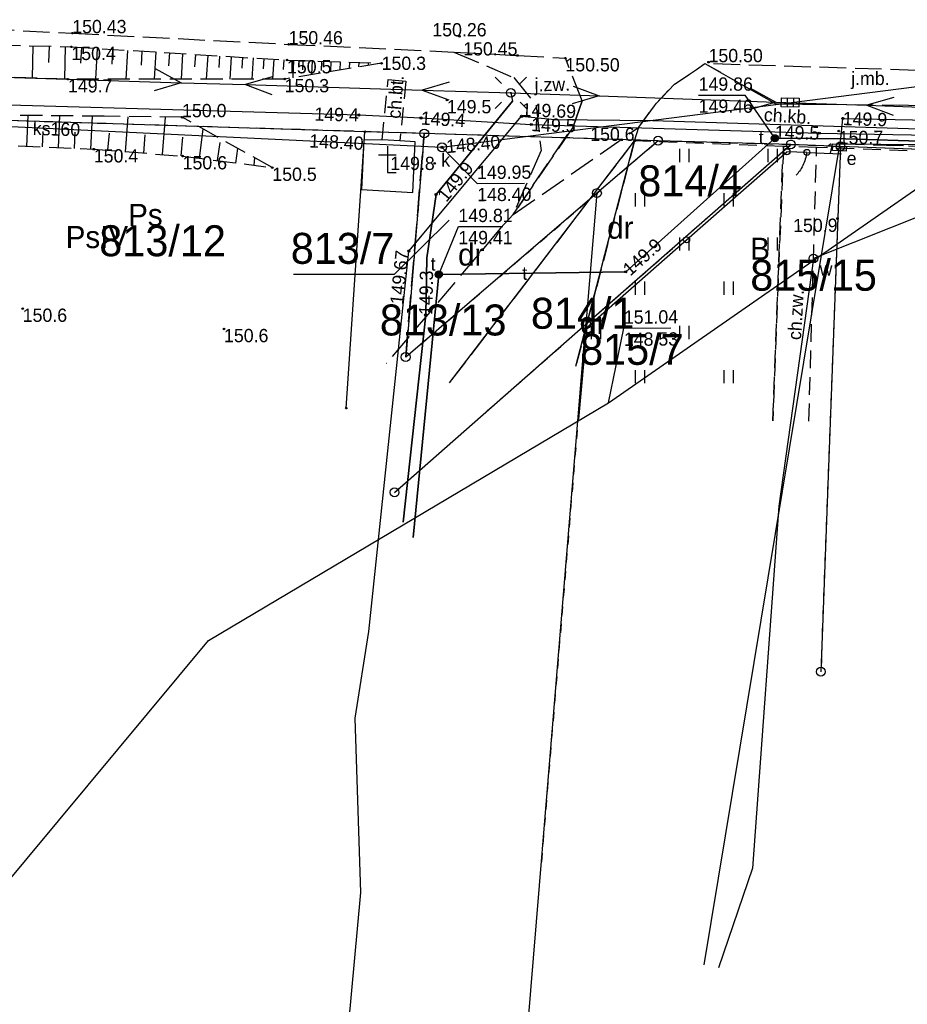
# Model space of a CAD drawing. Extents: x 7582895 to 7584772, y 6020395 to 6021139.
# Tile 10 of 49: x 7583732 to 7583782, y 6020641 to 6020697. Entities that reach past the tile are written whole.
import ezdxf
from ezdxf.enums import TextEntityAlignment as Align

# ---------------------------------------------------------------- set-up
doc = ezdxf.new("R2010")
doc.units = 0
for name, pattern in [('1_1', [0]), ('1_14', [1, -1]), ('1_OTKC', [1.5, 1, -0.5]), ('1_OTKJ', [2, 1.5, -0.5]), ('1_OTKK', [0]), ('1_OTRK', [1.75, 1.25, -0.5]), ('1_OTRKG', [1.75, 1.25, -0.5]), ('1_OTZI', [1.5, 1, -0.5]), ('1_OTZT', [1.5, 1, -0.5]), ('4_SUEP_A', [0]), ('4_SUEU', [0]), ('4_SUGP', [0]), ('4_SUKP', [0]), ('4_SULO', [0]), ('4_SUPP_P', [2, 1.5, -0.5]), ('4_SUTP_A', [0]), ('4_SUWP', [0]), ('GDE', [0]), ('GUK', [2, 1.5, -0.5]), ('GUZ', [1, 0.5, -0.5])]:
    doc.linetypes.add(name, pattern=pattern)
doc.layers.get('0').update_dxf_attribs({"linetype": 'CONTINUOUS'})
for name, color, linetype in [('Dzialki', 7, 'GDE'), ('Kontury', 3, 'GUK'), ('Numery_dzialek', 7, 'CONTINUOUS'), ('Numery_konturow', 3, 'CONTINUOUS'), ('Numery_uzytkow', 3, 'CONTINUOUS'), ('OTD_T_0', 7, 'CONTINUOUS'), ('OTK_E_T_0', 7, 'CONTINUOUS'), ('OTK_E_T_1', 7, 'CONTINUOUS'), ('OTK_L_0', 7, '1_OTKJ'), ('OTK_L_1', 7, '1_OTKK'), ('OTK_L_2', 7, '1_OTKC'), ('OTO_L_0', 7, 'CONTINUOUS'), ('OTO_L_2', 7, 'CONTINUOUS'), ('OTR_L_1', 7, '1_OTRK'), ('OTR_T_0', 7, 'CONTINUOUS'), ('OTR_T_1', 7, 'CONTINUOUS'), ('OTZ_L_3', 7, '1_OTZT'), ('P_SUTP_L_0', 30, '4_SUPP_P'), ('Punkty', 7, 'CONTINUOUS'), ('SUE_E_T_3', 1, 'CONTINUOUS'), ('SUE_L_2', 1, '4_SUEU'), ('SUE_T_3', 7, 'CONTINUOUS'), ('SUEP_L_0', 1, '4_SUEP_A'), ('SUER_T_0', 1, 'CONTINUOUS'), ('SUGP_L_0', 52, '4_SUGP'), ('SUGR_T_0', 52, 'CONTINUOUS'), ('SUK_E_T_4', 36, 'CONTINUOUS'), ('SUK_T_1', 36, 'CONTINUOUS'), ('SUK_T_3', 36, 'CONTINUOUS'), ('SUKP_E_T_0', 36, 'CONTINUOUS'), ('SUKP_L_0', 36, '4_SUKP'), ('SUKR_T_0', 36, 'CONTINUOUS'), ('SUL_L_1', 7, '4_SULO'), ('SUP_E_T_1', 7, 'CONTINUOUS'), ('SUP_T_2', 7, 'CONTINUOUS'), ('SUP_T_4', 7, 'CONTINUOUS'), ('SUT_E_T_2', 30, 'CONTINUOUS'), ('SUT_T_2', 30, 'CONTINUOUS'), ('SUTP_E_T_0', 30, 'CONTINUOUS'), ('SUTP_L_0', 30, '4_SUTP_A'), ('SUTR_T_0', 30, 'CONTINUOUS'), ('SUWP_L_0', 5, '4_SUWP'), ('Uzytki', 3, 'GUZ')]:
    doc.layers.add(name, color=color, linetype=linetype)

# ---------------------------------------------------------------- blocks, each defined once
blk = doc.blocks.new('GRT')
at = {"linetype": 'CONTINUOUS'}
blk.add_circle((0, 0), 0.25, dxfattribs=at)
blk = doc.blocks.new('GRO')
at = {"linetype": 'CONTINUOUS'}
blk.add_circle((0, 0), 0.045, dxfattribs=at)
blk = doc.blocks.new('1_OTDF')
at = {"linetype": 'CONTINUOUS'}
for p, q in [((0, 1.5), (0, 0)), ((-0.5, 1), (0.5, 1)), ((0, 0), (0.5, 0))]:
    blk.add_line(p, q, dxfattribs=at)
blk = doc.blocks.new('1_OTRN')
at = {"linetype": 'CONTINUOUS'}
blk.add_circle((0, 0), 0.045, dxfattribs=at)
blk = doc.blocks.new('1_OTRS')
at = {"linetype": 'CONTINUOUS'}
blk.add_circle((0, 0), 0.045, dxfattribs=at)
blk = doc.blocks.new('1_OTZT')
at = {"linetype": 'CONTINUOUS'}
for p, q in [((-0.2625, -0.375), (-0.2625, 0.375)), ((0.2625, -0.375), (0.2625, 0.375))]:
    blk.add_line(p, q, dxfattribs=at)
blk = doc.blocks.new('4_SUEO_W')
at = {"linetype": 'CONTINUOUS'}
for p, q in [((-0.5303, 0.5303), (-0.8839, 0.8839)), ((0.5303, 0.5303), (0.8839, 0.8839)), ((-0.5303, -0.5303), (-0.8839, -0.8839)), ((0.5303, -0.5303), (0.8839, -0.8839))]:
    blk.add_line(p, q, dxfattribs=at)
blk.add_circle((0, 0), 0.025, dxfattribs=at)
blk = doc.blocks.new('4_SUPP')
at = {"linetype": 'CONTINUOUS'}
blk.add_circle((0, 0), 0.25, dxfattribs=at)
blk = doc.blocks.new('4_SUPS')
at = {"linetype": 'CONTINUOUS'}
blk.add_circle((0, 0), 0.0625, dxfattribs=at)
blk = doc.blocks.new('4_SUKK')
at = {"linetype": 'CONTINUOUS'}
for p, q in [((-0.5, -0.25), (-0.5, 0.25)), ((-0.5, 0.25), (0.5, 0.25)), ((-0.175, 0.25), (-0.175, -0.25)), ((0.175, 0.25), (0.175, -0.25)), ((0.5, 0.25), (0.5, -0.25)), ((0.5, -0.25), (-0.5, -0.25))]:
    blk.add_line(p, q, dxfattribs=at)
blk = doc.blocks.new('4_SUKS')
at = {"linetype": 'CONTINUOUS'}
blk.add_circle((0, 0), 0.25, dxfattribs=at)
blk = doc.blocks.new('4_SUPW')
at = {"linetype": 'CONTINUOUS'}
blk.add_circle((0, 0), 0.25, dxfattribs=at)
blk = doc.blocks.new('4_SUTU')
at = {"linetype": 'CONTINUOUS'}
for radius in [0.2, 0.175, 0.15, 0.125, 0.1, 0.075, 0.05, 0.025, 0.00715]:
    blk.add_circle((0, 0), radius, dxfattribs=at)

msp = doc.modelspace()

# ---------------------------------------------------------------- linework, layer by layer
at = {"layer": 'Dzialki'}
for p, q in [((7583751.44, 6020690.55), (7583722.18, 6020691.46)), ((7583750.39, 6020674.92), (7583751.44, 6020690.55)), ((7583754.8, 6020690.45), (7583751.44, 6020690.55)), ((7583754.8, 6020690.45), (7583753.75, 6020677.81)), ((7583768.02, 6020690.04), (7583754.8, 6020690.45)), ((7583768.02, 6020690.04), (7583764.56, 6020687.08)), ((7583775.52, 6020689.83), (7583768.02, 6020690.04)), ((7583763.94, 6020679.66), (7583775.52, 6020689.83)), ((7583778.33, 6020689.72), (7583775.52, 6020689.83)), ((7583778.33, 6020689.72), (7583777.22, 6020660.02)), ((7583800.32, 6020688.87), (7583778.33, 6020689.72)), ((7583764.56, 6020687.08), (7583753.75, 6020677.81)), ((7583764.56, 6020687.08), (7583763.94, 6020679.66)), ((7583753.12, 6020670.16), (7583763.94, 6020679.66)), ((7583755.6, 6020579.01), (7583763.94, 6020679.66))]:
    msp.add_line(p, q, dxfattribs=at)
at = {"layer": 'Kontury'}
for p, q in [((7583754.8, 6020690.45), (7583722.18, 6020691.46)), ((7583753.75, 6020677.81), (7583754.8, 6020690.45))]:
    msp.add_line(p, q, dxfattribs=at)
at = {"layer": 'Numery_dzialek', "linetype": 'CONTINUOUS'}
for p in [(7583756.203, 6020685.549), (7583747.413, 6020682.492)]:
    msp.add_line(p, (7583753.113, 6020682.492), dxfattribs=at)
at = {"layer": 'OTK_L_0', "linetype": '1_OTKJ'}
for p, q in [((7583720.14, 6020696.86), (7583734.9, 6020696.12)), ((7583734.9, 6020696.12), (7583747.13, 6020695.49)), ((7583747.13, 6020695.49), (7583756.48, 6020695.05)), ((7583756.48, 6020695.05), (7583760.07, 6020694.86)), ((7583756.48, 6020695.05), (7583759.86, 6020693.61)), ((7583756.48, 6020695.05), (7583760.07, 6020694.86)), ((7583760.07, 6020694.86), (7583762.78, 6020694.71)), ((7583760.07, 6020694.86), (7583762.78, 6020694.71)), ((7583763.72, 6020692.3), (7583762.78, 6020694.71)), ((7583768.94, 6020693.23), (7583770.67, 6020694.4)), ((7583800.64, 6020693.44), (7583770.67, 6020694.4)), ((7583770.67, 6020694.4), (7583774.68, 6020692.13)), ((7583759.86, 6020693.61), (7583761.13, 6020692.03)), ((7583767.92, 6020692.17), (7583768.94, 6020693.23)), ((7583763.21, 6020690.83), (7583763.72, 6020692.3)), ((7583763.72, 6020692.3), (7583763.21, 6020690.83)), ((7583766.93, 6020690.8), (7583767.92, 6020692.17)), ((7583774.68, 6020692.13), (7583795.5, 6020691.91)), ((7583761.13, 6020692.03), (7583761.4, 6020689.48)), ((7583759.82, 6020685.86), (7583763.21, 6020690.83)), ((7583763.21, 6020690.83), (7583759.82, 6020685.86)), ((7583759.82, 6020685.86), (7583766.93, 6020690.8)), ((7583766.69, 6020690.03), (7583766.93, 6020690.8)), ((7583756.23, 6020676.35), (7583766.69, 6020690.03)), ((7583763.37, 6020677.29), (7583766.69, 6020690.03)), ((7583761.4, 6020689.48), (7583759.82, 6020685.86)), ((7583759.82, 6020685.86), (7583759.11, 6020685.09)), ((7583759.11, 6020685.09), (7583752.65, 6020677.44))]:
    msp.add_line(p, q, dxfattribs=at)
at = {"layer": 'OTK_L_0', "linetype": '1_14'}
msp.add_line((7583756.23, 6020676.35), (7583766.69, 6020690.03), dxfattribs=at)
at = {"layer": 'OTK_L_1', "linetype": '1_OTKK'}
msp.add_line((7583763.37, 6020677.29), (7583766.69, 6020690.03), dxfattribs=at)
at = {"layer": 'OTK_L_2', "linetype": '1_OTKC'}
for p, q in [((7583768.94, 6020693.23), (7583770.67, 6020694.4)), ((7583770.67, 6020694.4), (7583774.68, 6020692.13)), ((7583752.42, 6020690.1), (7583752.76, 6020693.5)), ((7583752.76, 6020693.5), (7583753.76, 6020693.41)), ((7583753.76, 6020693.41), (7583753.42, 6020690.04)), ((7583767.92, 6020692.17), (7583768.94, 6020693.23)), ((7583766.93, 6020690.8), (7583767.92, 6020692.17)), ((7583774.68, 6020692.13), (7583795.5, 6020691.91)), ((7583766.69, 6020690.03), (7583766.93, 6020690.8)), ((7583753.42, 6020690.04), (7583752.42, 6020690.1)), ((7583775.1, 6020689.72), (7583766.69, 6020690.03)), ((7583775.1, 6020689.72), (7583774.51, 6020674.2)), ((7583776.98, 6020689.66), (7583775.1, 6020689.72)), ((7583776.54, 6020674.18), (7583776.98, 6020689.66)), ((7583800.09, 6020688.83), (7583776.98, 6020689.66))]:
    msp.add_line(p, q, dxfattribs=at)
at = {"layer": 'OTO_L_0'}
for p, q in [((7583751.38, 6020690.07), (7583751.25, 6020687.28)), ((7583752.42, 6020690.1), (7583751.38, 6020690.07)), ((7583753.42, 6020690.04), (7583752.42, 6020690.1)), ((7583754.28, 6020689.97), (7583753.42, 6020690.04)), ((7583754.15, 6020687.11), (7583754.28, 6020689.97)), ((7583769.63, 6020684.44), (7583775.3, 6020689.42)), ((7583776.43, 6020689.38), (7583778.39, 6020689.3)), ((7583751.25, 6020687.28), (7583754.15, 6020687.11)), ((7583764, 6020679.49), (7583769.63, 6020684.44)), ((7583763.54, 6020674.29), (7583764, 6020679.49))]:
    msp.add_line(p, q, dxfattribs=at)
msp.add_circle((7583769.63, 6020684.44), 0.17, dxfattribs=at)
at = {"layer": 'OTO_L_2'}
for p, q in [((7583775.87, 6020689.4), (7583775.3, 6020689.42)), ((7583776.43, 6020689.38), (7583775.87, 6020689.4)), ((7583776.43, 6020689.38), (7583776.41, 6020689.28)), ((7583776.28, 6020688.81), (7583776.24, 6020688.73)), ((7583776.32, 6020688.9), (7583776.28, 6020688.81)), ((7583776.34, 6020688.99), (7583776.32, 6020688.9)), ((7583776.37, 6020689.09), (7583776.34, 6020688.99)), ((7583776.39, 6020689.18), (7583776.37, 6020689.09)), ((7583776.41, 6020689.28), (7583776.39, 6020689.18)), ((7583775.96, 6020688.26), (7583775.91, 6020688.19)), ((7583776.02, 6020688.32), (7583775.96, 6020688.26)), ((7583776.06, 6020688.4), (7583776.02, 6020688.32)), ((7583776.11, 6020688.47), (7583776.06, 6020688.4)), ((7583776.16, 6020688.56), (7583776.11, 6020688.47)), ((7583776.21, 6020688.64), (7583776.16, 6020688.56)), ((7583776.24, 6020688.73), (7583776.21, 6020688.64)), ((7583775.84, 6020688.12), (7583775.82, 6020688.1)), ((7583775.91, 6020688.19), (7583775.84, 6020688.12))]:
    msp.add_line(p, q, dxfattribs=at)
for centre in [(7583775.3, 6020689.42), (7583776.43, 6020689.38)]:
    msp.add_circle(centre, 0.17, dxfattribs=at)
at = {"layer": 'OTR_L_1', "linetype": '1_OTRKG'}
for p, q in [((7583720.22, 6020695.71), (7583734.85, 6020695.35)), ((7583734.85, 6020695.35), (7583747.04, 6020694.6)), ((7583747.04, 6020694.6), (7583752.39, 6020694.42)), ((7583724.85, 6020690.05), (7583736.12, 6020689.56)), ((7583736.12, 6020689.56), (7583741.14, 6020689.17)), ((7583741.14, 6020689.17), (7583746.21, 6020688.52))]:
    msp.add_line(p, q, dxfattribs=at)
at = {"layer": 'OTR_L_1', "linetype": '1_1'}
for p, q in [((7583732.67, 6020695.4), (7583732.63, 6020693.58)), ((7583733.59, 6020695.38), (7583733.56, 6020694.47)), ((7583734.5, 6020695.36), (7583734.46, 6020693.53)), ((7583735.42, 6020695.32), (7583735.36, 6020694.42)), ((7583736.31, 6020695.26), (7583736.21, 6020693.52)), ((7583737.18, 6020695.21), (7583737.13, 6020694.36)), ((7583738.03, 6020695.15), (7583737.93, 6020693.52)), ((7583738.84, 6020695.1), (7583738.79, 6020694.31)), ((7583739.63, 6020695.06), (7583739.54, 6020693.52)), ((7583740.4, 6020695.01), (7583740.35, 6020694.27)), ((7583741.14, 6020694.96), (7583741.05, 6020693.53)), ((7583741.86, 6020694.92), (7583741.82, 6020694.22)), ((7583742.56, 6020694.88), (7583742.47, 6020693.53)), ((7583743.23, 6020694.83), (7583743.19, 6020694.18)), ((7583743.88, 6020694.79), (7583743.81, 6020693.53)), ((7583744.52, 6020694.76), (7583744.48, 6020694.14)), ((7583745.13, 6020694.72), (7583745.06, 6020693.53)), ((7583745.73, 6020694.68), (7583745.69, 6020694.1)), ((7583746.3, 6020694.65), (7583746.23, 6020693.53)), ((7583746.86, 6020694.61), (7583746.83, 6020694.07)), ((7583747.4, 6020694.59), (7583747.37, 6020693.6)), ((7583747.93, 6020694.57), (7583747.91, 6020694.04)), ((7583748.46, 6020694.55), (7583748.43, 6020693.78)), ((7583748.99, 6020694.53), (7583748.97, 6020694.01)), ((7583749.52, 6020694.52), (7583749.5, 6020693.95)), ((7583750.04, 6020694.5), (7583750.03, 6020694.04)), ((7583750.57, 6020694.48), (7583750.56, 6020694.12)), ((7583751.1, 6020694.46), (7583751.09, 6020694.21)), ((7583751.63, 6020694.45), (7583751.63, 6020694.3)), ((7583752.16, 6020694.43), (7583752.16, 6020694.38)), ((7583732.33, 6020689.72), (7583732.41, 6020691.47)), ((7583734.12, 6020689.65), (7583734.2, 6020691.45)), ((7583735.96, 6020689.57), (7583736.04, 6020691.43)), ((7583737.91, 6020689.42), (7583738.07, 6020691.4)), ((7583740, 6020689.26), (7583740.17, 6020691.38)), ((7583733.22, 6020689.69), (7583733.25, 6020690.57)), ((7583735.03, 6020689.61), (7583735.07, 6020690.52)), ((7583736.92, 6020689.5), (7583737, 6020690.46)), ((7583742.09, 6020689.05), (7583742.31, 6020690.7)), ((7583738.94, 6020689.34), (7583739.02, 6020690.37)), ((7583741.06, 6020689.18), (7583741.15, 6020690.24)), ((7583743.12, 6020688.92), (7583743.26, 6020689.94)), ((7583744.15, 6020688.78), (7583744.26, 6020689.61)), ((7583745.18, 6020688.65), (7583745.23, 6020689.07))]:
    msp.add_line(p, q, dxfattribs=at)
at = {"layer": 'OTR_L_1', "linetype": '1_OTRK'}
for p, q in [((7583752.39, 6020694.42), (7583746.91, 6020693.53)), ((7583734.66, 6020693.52), (7583725.57, 6020693.78)), ((7583746.91, 6020693.53), (7583734.66, 6020693.52)), ((7583736.71, 6020691.42), (7583724.37, 6020691.56)), ((7583741.11, 6020691.37), (7583736.71, 6020691.42)), ((7583746.21, 6020688.52), (7583741.11, 6020691.37))]:
    msp.add_line(p, q, dxfattribs=at)
at = {"layer": 'OTR_L_1', "linetype": '1_1'}
msp.add_point((7583746.21, 6020688.52), dxfattribs=at)
at = {"layer": 'OTZ_L_3', "linetype": '1_OTZI'}
for p, q in [((7583766.69, 6020690.03), (7583763.37, 6020677.29)), ((7583775.1, 6020689.72), (7583766.69, 6020690.03)), ((7583774.51, 6020674.2), (7583775.1, 6020689.72))]:
    msp.add_line(p, q, dxfattribs=at)
at = {"layer": 'P_SUTP_L_0', "linetype": '4_SUPP_P'}
for p, q in [((7583777.81, 6020689.87), (7583777.66, 6020689.75)), ((7583785.67, 6020689.63), (7583777.81, 6020689.87)), ((7583780.39, 6020689.82), (7583785.31, 6020689.67))]:
    msp.add_line(p, q, dxfattribs=at)
at = {"layer": 'SUE_L_2', "linetype": '4_SUEU'}
for p, q in [((7583777.88, 6020689.49), (7583777.89, 6020689.73)), ((7583778.65, 6020689.45), (7583777.88, 6020689.49)), ((7583777.89, 6020689.73), (7583778.66, 6020689.69)), ((7583778.66, 6020689.69), (7583778.65, 6020689.45))]:
    msp.add_line(p, q, dxfattribs=at)
at = {"layer": 'SUEP_L_0', "linetype": '4_SUEP_A'}
for p, q in [((7583739.58, 6020694.12), (7583741.05, 6020693.32)), ((7583731.06, 6020693.63), (7583741.05, 6020693.32)), ((7583741.05, 6020693.32), (7583739.54, 6020692.87)), ((7583741.05, 6020693.32), (7583744.7, 6020693.21)), ((7583746.21, 6020693.66), (7583744.7, 6020693.21)), ((7583756.21, 6020693.36), (7583754.69, 6020692.9)), ((7583744.7, 6020693.21), (7583754.69, 6020692.9)), ((7583744.7, 6020693.21), (7583746.18, 6020692.66)), ((7583754.69, 6020692.9), (7583759.69, 6020692.75)), ((7583754.69, 6020692.9), (7583756.18, 6020692.36)), ((7583759.69, 6020692.75), (7583764.69, 6020692.57)), ((7583759.69, 6020692.75), (7583759.78, 6020692.27)), ((7583763.21, 6020693.13), (7583764.69, 6020692.57)), ((7583773.21, 6020693.03), (7583774.68, 6020692.22)), ((7583759.78, 6020692.27), (7583755.47, 6020687)), ((7583764.69, 6020692.57), (7583763.17, 6020692.13)), ((7583764.69, 6020692.57), (7583774.68, 6020692.22)), ((7583774.68, 6020692.22), (7583773.16, 6020691.78)), ((7583774.68, 6020692.22), (7583779.82, 6020692.05)), ((7583781.34, 6020692.49), (7583779.82, 6020692.05)), ((7583779.82, 6020692.05), (7583789.81, 6020691.7)), ((7583779.82, 6020692.05), (7583781.3, 6020691.49)), ((7583778.35, 6020690.14), (7583778.46, 6020691.3)), ((7583778.46, 6020691.3), (7583794.14, 6020690.96)), ((7583778.28, 6020689.71), (7583778.35, 6020690.14)), ((7583770.62, 6020643.44), (7583778.28, 6020689.71)), ((7583755.47, 6020687), (7583754.94, 6020683.41)), ((7583754.94, 6020683.41), (7583754.88, 6020680.19)), ((7583754.88, 6020680.19), (7583753.61, 6020668.48))]:
    msp.add_line(p, q, dxfattribs=at)
at = {"layer": 'SUGP_L_0', "linetype": '4_SUGP'}
for p, q in [((7583753.93, 6020683.8), (7583760.3, 6020691.42)), ((7583760.3, 6020691.42), (7583762.19, 6020691.24)), ((7583762.19, 6020691.24), (7583767.7, 6020691.19)), ((7583767.7, 6020691.19), (7583797.04, 6020690.27)), ((7583751.66, 6020662.3), (7583753.93, 6020683.8)), ((7583750.9, 6020657.4), (7583751.66, 6020662.3)), ((7583751.21, 6020647.54), (7583750.9, 6020657.4)), ((7583750.3, 6020637.56), (7583751.21, 6020647.54))]:
    msp.add_line(p, q, dxfattribs=at)
at = {"layer": 'SUKP_L_0', "linetype": '4_SUKP'}
for p, q in [((7583755.8, 6020689.67), (7583792.82, 6020694.42)), ((7583765.22, 6020675.23), (7583792.82, 6020694.42)), ((7583717.77, 6020691.5), (7583755.8, 6020689.67)), ((7583742.61, 6020661.78), (7583765.22, 6020675.23)), ((7583727.33, 6020643.44), (7583742.61, 6020661.78))]:
    msp.add_line(p, q, dxfattribs=at)
at = {"layer": 'SUKR_T_0', "linetype": 'CONTINUOUS'}
for p, q in [((7583755.8, 6020689.67), (7583757.79, 6020687.62)), ((7583757.79, 6020687.62), (7583760.47, 6020687.64)), ((7583765.22, 6020675.23), (7583766.08, 6020679.44)), ((7583766.08, 6020679.44), (7583768.74, 6020679.46))]:
    msp.add_line(p, q, dxfattribs=at)
at = {"layer": 'SUL_L_1', "linetype": '4_SULO'}
for p, q in [((7583755.47, 6020687), (7583759.78, 6020692.27)), ((7583751.1, 6020691.5), (7583754.61, 6020691.33)), ((7583760.85, 6020690.96), (7583777.13, 6020690.47)), ((7583774.62, 6020690.18), (7583778.61, 6020690.14)), ((7583778.61, 6020690.14), (7583785, 6020689.95)), ((7583754.94, 6020683.41), (7583755.47, 6020687)), ((7583754.88, 6020680.19), (7583754.94, 6020683.41)), ((7583754.17, 6020667.6), (7583755.62, 6020682.48)), ((7583755.62, 6020682.48), (7583766.19, 6020682.63)), ((7583753.61, 6020668.48), (7583754.88, 6020680.19))]:
    msp.add_line(p, q, dxfattribs=at)
at = {"layer": 'SUTP_L_0', "linetype": '4_SUTP_A'}
for p, q in [((7583709.17, 6020692.72), (7583751.1, 6020691.5)), ((7583751.1, 6020691.5), (7583754.61, 6020691.33)), ((7583754.61, 6020691.33), (7583760.85, 6020690.96)), ((7583760.85, 6020690.96), (7583777.13, 6020690.47)), ((7583777.13, 6020690.47), (7583784.48, 6020690.33)), ((7583774.62, 6020690.18), (7583766.19, 6020682.63)), ((7583778.61, 6020690.14), (7583774.62, 6020690.18)), ((7583785, 6020689.95), (7583778.61, 6020690.14)), ((7583777.85, 6020689.84), (7583777.75, 6020689.34)), ((7583806.43, 6020689.66), (7583777.85, 6020689.84)), ((7583755.62, 6020682.48), (7583754.17, 6020667.6)), ((7583766.19, 6020682.63), (7583755.62, 6020682.48))]:
    msp.add_line(p, q, dxfattribs=at)
at = {"layer": 'SUTR_T_0', "linetype": 'CONTINUOUS'}
for p, q in [((7583770.31, 6020692.62), (7583772.95, 6020692.62)), ((7583774.62, 6020690.18), (7583772.95, 6020692.62)), ((7583755.62, 6020682.48), (7583756.73, 6020685.19)), ((7583756.73, 6020685.19), (7583759.25, 6020685.19))]:
    msp.add_line(p, q, dxfattribs=at)
at = {"layer": 'SUWP_L_0', "linetype": '4_SUWP'}
for p, q in [((7583801.11, 6020693.08), (7583776.8, 6020683.38)), ((7583776.8, 6020683.38), (7583774.85, 6020669.37)), ((7583774.85, 6020669.37), (7583773.36, 6020648.92)), ((7583773.36, 6020648.92), (7583771.44, 6020643.28))]:
    msp.add_line(p, q, dxfattribs=at)
at = {"layer": 'Uzytki'}
for p, q in [((7583754.8, 6020690.45), (7583722.18, 6020691.46)), ((7583754.8, 6020690.45), (7583753.75, 6020677.81)), ((7583768.02, 6020690.04), (7583754.8, 6020690.45)), ((7583753.75, 6020677.81), (7583768.02, 6020690.04)), ((7583768.02, 6020690.04), (7583775.52, 6020689.83)), ((7583763.94, 6020679.66), (7583775.52, 6020689.83)), ((7583775.52, 6020689.83), (7583778.33, 6020689.72)), ((7583778.33, 6020689.72), (7583777.22, 6020660.02)), ((7583800.32, 6020688.87), (7583778.33, 6020689.72)), ((7583753.12, 6020670.16), (7583763.94, 6020679.66)), ((7583763.94, 6020679.66), (7583761.42, 6020649.27))]:
    msp.add_line(p, q, dxfattribs=at)

# ---------------------------------------------------------------- block references
at = {"layer": 'OTD_T_0'}
msp.add_blockref('1_OTDF', (7583752.72, 6020688.24), dxfattribs=at)
at = {"layer": 'OTR_T_0'}
for p in [(7583734.9, 6020696.12), (7583747.13, 6020695.49), (7583760.07, 6020694.86), (7583762.78, 6020694.71)]:
    msp.add_blockref('1_OTRS', p, dxfattribs=at)
for p, rotation in [((7583756.79, 6020695.94), 0.41379), ((7583770.87, 6020694.48), 269.999997)]:
    msp.add_blockref('1_OTRS', p, dxfattribs=dict(at, rotation=rotation))
at = {"layer": 'OTR_T_1'}
for p in [(7583734.85, 6020695.35), (7583747.04, 6020694.6), (7583752.39, 6020694.42), (7583734.66, 6020693.52), (7583746.91, 6020693.53), (7583766.69, 6020690.03)]:
    msp.add_blockref('1_OTRN', p, dxfattribs=at)
for p, rotation in [((7583756.08, 6020692.34), 0.41379), ((7583741.11, 6020691.37), 360), ((7583778.23, 6020690.59), 0.41379), ((7583736.12, 6020689.56), 360), ((7583741.14, 6020689.17), 360), ((7583755.39, 6020688.76), 0.41379), ((7583746.21, 6020688.52), 360), ((7583778.16, 6020685.64), 0.41379), ((7583732.1, 6020680.55), 360), ((7583743.48, 6020679.4), 360)]:
    msp.add_blockref('1_OTRN', p, dxfattribs=dict(at, rotation=rotation))
at = {"layer": 'OTZ_L_3'}
for p in [(7583769.51, 6020689.2), (7583774.51, 6020689.2), (7583767.01, 6020686.7), (7583772.01, 6020686.7), (7583769.51, 6020684.2), (7583774.51, 6020684.2), (7583767.01, 6020681.7), (7583772.01, 6020681.7), (7583764.51, 6020679.2), (7583769.51, 6020679.2), (7583767.01, 6020676.7), (7583772.01, 6020676.7)]:
    msp.add_blockref('1_OTZT', p, dxfattribs=at)
at = {"layer": 'Punkty'}
for name, p in [('GRO', (7583751.44, 6020690.55)), ('GRT', (7583754.8, 6020690.45)), ('GRT', (7583768.02, 6020690.04)), ('GRT', (7583775.52, 6020689.83)), ('GRT', (7583778.33, 6020689.72)), ('GRT', (7583764.56, 6020687.08)), ('GRT', (7583763.94, 6020679.66)), ('GRT', (7583753.75, 6020677.81)), ('GRO', (7583750.39, 6020674.92)), ('GRT', (7583753.12, 6020670.16)), ('GRT', (7583777.22, 6020660.02))]:
    msp.add_blockref(name, p, dxfattribs=at)
at = {"layer": 'SUE_T_3'}
for name in ['4_SUEO_W', '4_SUPP']:
    msp.add_blockref(name, (7583759.69, 6020692.75), dxfattribs=at)
at = {"layer": 'SUER_T_0'}
for p in [(7583778.46, 6020691.3), (7583755.47, 6020687), (7583754.88, 6020680.19)]:
    msp.add_blockref('4_SUPS', p, dxfattribs=at)
at = {"layer": 'SUGR_T_0'}
for p in [(7583760.3, 6020691.42), (7583753.93, 6020683.8)]:
    msp.add_blockref('4_SUPS', p, dxfattribs=at)
at = {"layer": 'SUK_T_1', "rotation": 358.68}
msp.add_blockref('4_SUKK', (7583775.49, 6020692.2), dxfattribs=at)
at = {"layer": 'SUK_T_3'}
msp.add_blockref('4_SUKS', (7583755.8, 6020689.67), dxfattribs=at)
at = {"layer": 'SUKR_T_0'}
msp.add_blockref('4_SUPS', (7583755.8, 6020689.67), dxfattribs=at)
msp.add_blockref('4_SUPS', (7583755.8, 6020689.67), dxfattribs=at)
msp.add_blockref('4_SUPS', (7583755.8, 6020689.67), dxfattribs=at)
at = {"layer": 'SUP_T_2'}
msp.add_blockref('4_SUPP', (7583759.69, 6020692.75), dxfattribs=at)
at = {"layer": 'SUP_T_4'}
msp.add_blockref('4_SUPW', (7583776.8, 6020683.38), dxfattribs=at)
at = {"layer": 'SUT_T_2'}
for p in [(7583774.62, 6020690.18), (7583755.62, 6020682.48)]:
    msp.add_blockref('4_SUTU', p, dxfattribs=at)
at = {"layer": 'SUTR_T_0'}
for p in [(7583751.1, 6020691.5), (7583754.61, 6020691.33), (7583760.85, 6020690.96), (7583777.13, 6020690.47), (7583774.62, 6020690.18), (7583766.19, 6020682.63), (7583755.62, 6020682.48)]:
    msp.add_blockref('4_SUPS', p, dxfattribs=at)

# ---------------------------------------------------------------- texts
at = {"layer": 'Numery_dzialek'}
msp.add_text('814/4', height=1.75, dxfattribs=at).set_placement((7583766.9, 6020686.9))
for s, p in [('813/12', (7583736.43, 6020685.26)), ('815/15', (7583773.23, 6020683.31)), ('814/1', (7583760.83, 6020681.16)), ('813/13', (7583752.29, 6020680.78)), ('815/7', (7583763.61, 6020679.12))]:
    msp.add_text(s, height=1.75, dxfattribs=at).set_placement(p, align=Align.TOP_LEFT)
msp.add_text('813/7', height=1.75, dxfattribs=at).set_placement((7583753.11, 6020684.83), align=Align.TOP_RIGHT)
at = {"layer": 'Numery_konturow'}
msp.add_text('PsIV', height=1.25, dxfattribs=at).set_placement((7583738.06, 6020685.22), align=Align.TOP_RIGHT)
at = {"layer": 'Numery_uzytkow'}
for s, p in [('Ps', (7583738.06, 6020685.22)), ('dr', (7583765.14, 6020684.5)), ('B', (7583773.23, 6020683.31)), ('dr', (7583763.61, 6020679.12))]:
    msp.add_text(s, height=1.25, dxfattribs=at).set_placement(p)
msp.add_text('dr', height=1.25, dxfattribs=at).set_placement((7583756.71, 6020684.23), align=Align.TOP_LEFT)
at = {"layer": 'OTK_E_T_0'}
msp.add_text('j.mb.', height=0.75, dxfattribs=at).set_placement((7583780.02, 6020693.47), align=Align.MIDDLE)
msp.add_text('j.zw.', height=0.75, rotation=0.971, dxfattribs=at).set_placement((7583762.04, 6020693.13), align=Align.MIDDLE)
at = {"layer": 'OTK_E_T_1'}
for s, rotation, p in [('ch.bt.', 85.3645, (7583753.16, 6020692.52)), ('ch.kb.', 356.2916, (7583775.34, 6020691.45)), ('ch.zw.', 86.4965, (7583775.79, 6020680.2))]:
    msp.add_text(s, height=0.75, rotation=rotation, dxfattribs=at).set_placement(p, align=Align.MIDDLE)
at = {"layer": 'OTR_T_0'}
for s, p in [('150.43', (7583734.9, 6020696.12)), ('150.46', (7583747.13, 6020695.49)), ('150.50', (7583770.87, 6020694.48))]:
    msp.add_text(s, height=0.75, dxfattribs=at).set_placement(p)
msp.add_text('150.26', height=0.75, dxfattribs=at).set_placement((7583756.79, 6020695.94), align=Align.CENTER)
msp.add_text('150.45', height=0.75, dxfattribs=at).set_placement((7583760.07, 6020694.86), align=Align.RIGHT)
msp.add_text('150.50', height=0.75, dxfattribs=at).set_placement((7583762.78, 6020694.71), align=Align.TOP_LEFT)
at = {"layer": 'OTR_T_1'}
for s, p in [('150.4', (7583734.85, 6020695.35)), ('150.5', (7583747.04, 6020694.6)), ('149.7', (7583734.66, 6020693.52)), ('150.3', (7583746.91, 6020693.53)), ('149.5', (7583756.08, 6020692.34)), ('150.4', (7583736.12, 6020689.56)), ('150.6', (7583741.14, 6020689.17)), ('150.5', (7583746.21, 6020688.52)), ('150.6', (7583732.1, 6020680.55)), ('150.6', (7583743.48, 6020679.4))]:
    msp.add_text(s, height=0.75, dxfattribs=at).set_placement(p, align=Align.TOP_LEFT)
msp.add_text('150.3', height=0.75, dxfattribs=at).set_placement((7583752.39, 6020694.42), align=Align.MIDDLE_LEFT)
msp.add_text('150.0', height=0.75, dxfattribs=at).set_placement((7583741.11, 6020691.37))
msp.add_text('150.6', height=0.75, dxfattribs=at).set_placement((7583766.69, 6020690.03), align=Align.RIGHT)
msp.add_text('150.7', height=0.75, rotation=0.41, dxfattribs=at).set_placement((7583778.23, 6020690.59), align=Align.TOP_LEFT)
msp.add_text('149.8', height=0.75, dxfattribs=at).set_placement((7583755.39, 6020688.76), align=Align.MIDDLE_RIGHT)
msp.add_text('150.9', height=0.75, rotation=0.4138, dxfattribs=at).set_placement((7583778.16, 6020685.64), align=Align.TOP_RIGHT)
at = {"layer": 'SUE_E_T_3'}
msp.add_text('e', height=0.75, dxfattribs=at).set_placement((7583778.68, 6020688.67))
at = {"layer": 'SUER_T_0'}
for s, rotation, p in [('149.9', 358.3666, (7583778.46, 6020691.3)), ('149.3', 88.9325, (7583754.88, 6020680.19))]:
    msp.add_text(s, height=0.75, rotation=rotation, dxfattribs=at).set_placement(p, align=Align.MIDDLE_LEFT)
msp.add_text('149.9', height=0.75, rotation=50.7224, dxfattribs=at).set_placement((7583755.47, 6020687), align=Align.TOP_LEFT)
at = {"layer": 'SUGR_T_0'}
msp.add_text('149.69', height=0.75, rotation=358.0382, dxfattribs=at).set_placement((7583760.3, 6020691.42))
msp.add_text('149.67', height=0.75, rotation=83.973, dxfattribs=at).set_placement((7583753.93, 6020683.8), align=Align.RIGHT)
at = {"layer": 'SUK_E_T_4'}
msp.add_text('k', height=0.75, dxfattribs=at).set_placement((7583755.76, 6020689.33), align=Align.TOP_LEFT)
at = {"layer": 'SUKP_E_T_0'}
msp.add_text('ks160', height=0.75, rotation=358.3438, dxfattribs=at).set_placement((7583734.01, 6020690.72), align=Align.MIDDLE)
at = {"layer": 'SUKR_T_0'}
msp.add_text('148.40', height=0.75, rotation=357.25, dxfattribs=at).set_placement((7583751.37, 6020689.89), align=Align.MIDDLE_RIGHT)
msp.add_text('148.40', height=0.75, rotation=5.0589, dxfattribs=at).set_placement((7583756.04, 6020689.71), align=Align.MIDDLE_LEFT)
for s, rotation, p in [('149.95', 0.41, (7583757.78, 6020688.62)), ('148.40', 0.41, (7583757.79, 6020687.37)), ('151.04', 0.414, (7583766.08, 6020680.44)), ('148.53', 0.414, (7583766.08, 6020679.19))]:
    msp.add_text(s, height=0.75, rotation=rotation, dxfattribs=at).set_placement(p, align=Align.TOP_LEFT)
at = {"layer": 'SUP_E_T_1'}
msp.add_text('w', height=0.75, dxfattribs=at).set_placement((7583777.15, 6020683.17), align=Align.TOP_LEFT)
at = {"layer": 'SUT_E_T_2'}
for p in [(7583773.71, 6020689.85), (7583755.16, 6020682.7)]:
    msp.add_text('t', height=0.75, dxfattribs=at).set_placement(p)
at = {"layer": 'SUTP_E_T_0'}
msp.add_text('t', height=0.75, rotation=0.813, dxfattribs=at).set_placement((7583760.48, 6020682.55), align=Align.MIDDLE)
at = {"layer": 'SUTR_T_0'}
for s, p in [('149.86', (7583770.31, 6020693.62)), ('149.46', (7583770.31, 6020692.37)), ('149.81', (7583756.73, 6020686.19)), ('149.41', (7583756.73, 6020684.94))]:
    msp.add_text(s, height=0.75, dxfattribs=at).set_placement(p, align=Align.TOP_LEFT)
for s, rotation, p in [('149.4', 358.9083, (7583751.1, 6020691.5)), ('149.5', 358.9088, (7583777.13, 6020690.47))]:
    msp.add_text(s, height=0.75, rotation=rotation, dxfattribs=at).set_placement(p, align=Align.MIDDLE_RIGHT)
for s, rotation, p in [('149.4', 356.6066, (7583754.61, 6020691.33)), ('149.5', 358.276, (7583760.85, 6020690.96)), ('149.9', 41.848, (7583766.19, 6020682.63))]:
    msp.add_text(s, height=0.75, rotation=rotation, dxfattribs=at).set_placement(p, align=Align.MIDDLE_LEFT)

doc.saveas('drawing.dxf')
